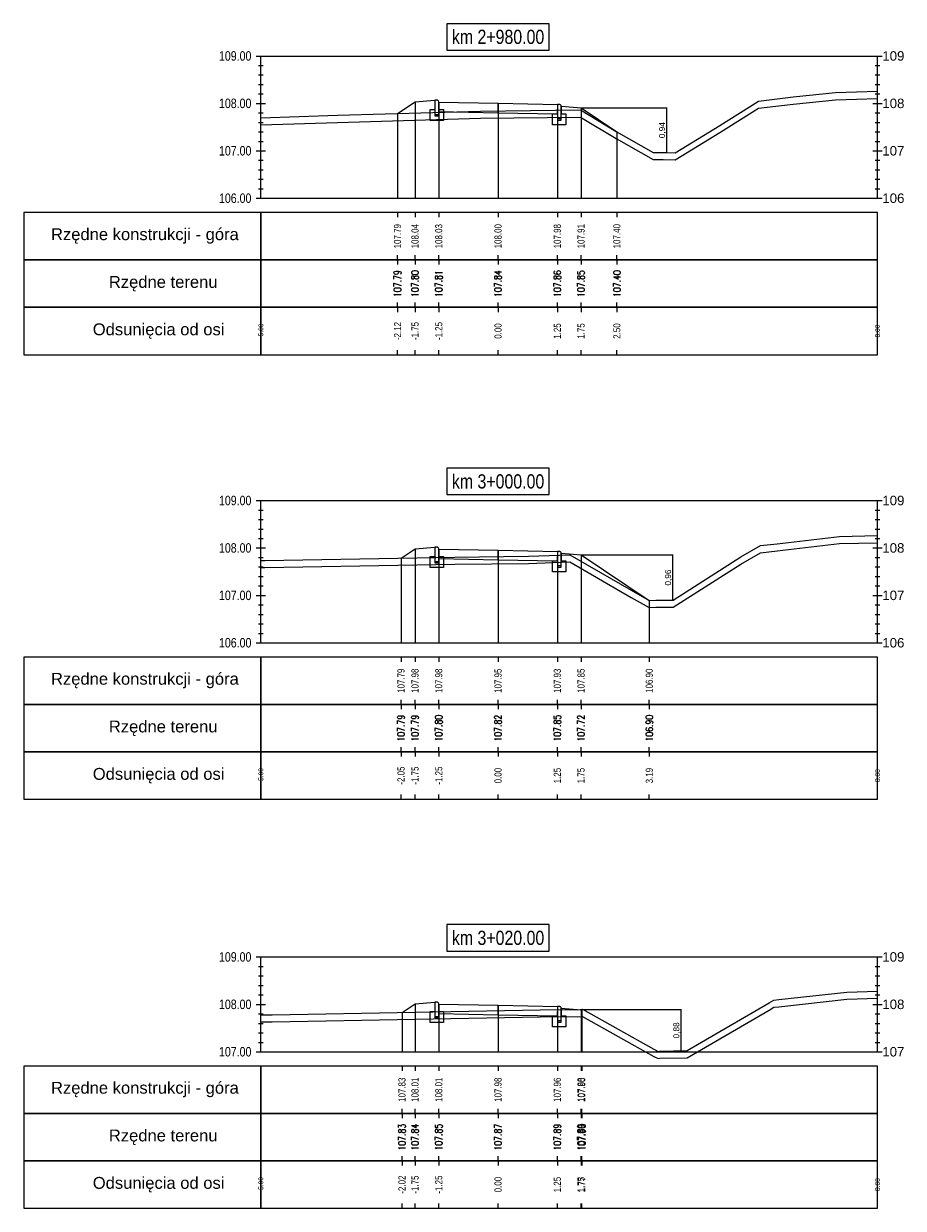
# Model space of a CAD drawing. Extents: x 7537626 to 7538805, y 5722894 to 5725486.
# Tile 53 of 90: x 7538435 to 7538454, y 5725386 to 5725411. Entities that reach past the tile are written whole.
import ezdxf

# ---------------------------------------------------------------- set-up
doc = ezdxf.new("R2010")
doc.units = 0
doc.header["$PDMODE"] = 35
doc.header["$PDSIZE"] = 0.3
for name, color, linetype in [('C-DROGI-PROFILE', 7, 'Continuous'), ('C-DROGI-PROFILE-ETYKIETY', 7, 'Continuous'), ('C-DROGI-PRZEKROJE-ETYKIETY', 7, 'Continuous'), ('C-POPRZECZKA-przekrój', 2, 'Continuous'), ('C-POPRZECZKA-widok', 1, 'Continuous')]:
    doc.layers.add(name, color=color, linetype=linetype)
for name, color, linetype, true_color in [('C-humus', 7, 'Continuous', 0x003df5), ('C-Teren', 7, 'Continuous', 0x005716), ('poprzeczki', 7, 'Continuous', 0x0000d6)]:
    doc.layers.add(name, color=color, linetype=linetype, true_color=true_color)
doc.styles.add('2mm08', font='arial.ttf', dxfattribs={"width": 0.8})
doc.styles.add('opis_50', font='arial.ttf', dxfattribs={"height": 0.125})
doc.styles.get("Standard").update_dxf_attribs({"font": 'arial.ttf'})
doc.dimstyles.new('OPIS_50', dxfattribs={"dimscale": 0.5, "dimtxt": 0.125, "dimasz": 0.25, "dimexe": 0.1, "dimexo": 0.15, "dimgap": 0.1, "dimtad": 1, "dimzin": 0, "dimtxsty": 'opis_50', "dimblk": 'ARCHTICK', "dimcen": 0.15, "dimdle": 0.1, "dimaunit": 2, "dimadec": 4, "dimazin": 0, "dimtfac": 1, "dimtmove": 0, "dimatfit": 3, "dimfxl": 1, "dimarcsym": 0})

# ---------------------------------------------------------------- blocks, each defined once
blk = doc.blocks.new('_ArchTick')
at = {"color": 0, "linetype": 'ByBlock', "const_width": 0.15}
blk.add_lwpolyline([(-0.5, -0.5), (0.5, 0.5)], dxfattribs=at)
blk = doc.blocks.new('*D147')
at = {"layer": 'Defpoints', "color": 0, "transparency": 16777216}
for p in [(7538447.068, 5725409.244), (7538448.589, 5725408.306), (7538448.87, 5725408.306)]:
    blk.add_point(p, dxfattribs=at)
at = {"layer": 'poprzeczki', "color": 0, "lineweight": -2, "transparency": 16777216}
for p, q in [((7538447.083, 5725409.244), (7538448.88, 5725409.244)), ((7538448.87, 5725409.254), (7538448.87, 5725408.296)), ((7538448.604, 5725408.306), (7538448.88, 5725408.306))]:
    blk.add_line(p, q, dxfattribs=at)
at = {"layer": 'poprzeczki', "color": 0, "lineweight": -2, "transparency": 16777216, "xscale": 0.025, "yscale": 0.025, "zscale": 0.025}
for p, rotation in [((7538448.87, 5725409.244), 90), ((7538448.87, 5725408.306), 270)]:
    blk.add_blockref('_ArchTick', p, dxfattribs=dict(at, rotation=rotation))
at = {"layer": 'poprzeczki', "color": 0, "transparency": 16777216, "insert": (7538448.785, 5725408.775), "char_height": 0.125, "attachment_point": 5, "rotation": 90, "style": 'opis_50'}
blk.add_mtext('0,94', dxfattribs=at)
blk = doc.blocks.new('*D148')
at = {"layer": 'Defpoints', "color": 0, "transparency": 16777216}
for p in [(7538447.056, 5725399.82), (7538448.828, 5725398.863), (7538448.997, 5725398.863)]:
    blk.add_point(p, dxfattribs=at)
at = {"layer": 'poprzeczki', "color": 0, "lineweight": -2, "transparency": 16777216}
for p, q in [((7538447.071, 5725399.82), (7538449.007, 5725399.82)), ((7538448.997, 5725399.83), (7538448.997, 5725398.853)), ((7538448.843, 5725398.863), (7538449.007, 5725398.863))]:
    blk.add_line(p, q, dxfattribs=at)
at = {"layer": 'poprzeczki', "color": 0, "lineweight": -2, "transparency": 16777216, "xscale": 0.025, "yscale": 0.025, "zscale": 0.025}
for p, rotation in [((7538448.997, 5725399.82), 90), ((7538448.997, 5725398.863), 270)]:
    blk.add_blockref('_ArchTick', p, dxfattribs=dict(at, rotation=rotation))
at = {"layer": 'poprzeczki', "color": 0, "transparency": 16777216, "insert": (7538448.912, 5725399.341), "char_height": 0.125, "attachment_point": 5, "rotation": 90, "style": 'opis_50'}
blk.add_mtext('0,96', dxfattribs=at)
blk = doc.blocks.new('*D149')
at = {"layer": 'Defpoints', "color": 0, "transparency": 16777216}
for p in [(7538447.045, 5725390.231), (7538448.709, 5725389.351), (7538449.172, 5725389.351)]:
    blk.add_point(p, dxfattribs=at)
at = {"layer": 'poprzeczki', "color": 0, "lineweight": -2, "transparency": 16777216}
for p, q in [((7538447.06, 5725390.231), (7538449.182, 5725390.231)), ((7538449.172, 5725390.241), (7538449.172, 5725389.341)), ((7538448.724, 5725389.351), (7538449.182, 5725389.351))]:
    blk.add_line(p, q, dxfattribs=at)
at = {"layer": 'poprzeczki', "color": 0, "lineweight": -2, "transparency": 16777216, "xscale": 0.025, "yscale": 0.025, "zscale": 0.025}
for p, rotation in [((7538449.172, 5725390.231), 90), ((7538449.172, 5725389.351), 270)]:
    blk.add_blockref('_ArchTick', p, dxfattribs=dict(at, rotation=rotation))
at = {"layer": 'poprzeczki', "color": 0, "transparency": 16777216, "insert": (7538449.087, 5725389.791), "char_height": 0.125, "attachment_point": 5, "rotation": 90, "style": 'opis_50'}
blk.add_mtext('0,88', dxfattribs=at)

msp = doc.modelspace()

# ---------------------------------------------------------------- linework, layer by layer
at = {"layer": 'C-DROGI-PROFILE', "color": 7, "linetype": 'Continuous', "lineweight": -3}
for p, q in [((7538443.198, 5725407.039), (7538443.198, 5725406.939)), ((7538443.568, 5725407.039), (7538443.568, 5725406.939)), ((7538444.068, 5725407.039), (7538444.068, 5725406.939)), ((7538445.318, 5725407.039), (7538445.318, 5725406.939)), ((7538446.568, 5725407.039), (7538446.568, 5725406.939)), ((7538447.068, 5725407.039), (7538447.068, 5725406.939)), ((7538447.823, 5725407.039), (7538447.823, 5725406.939)), ((7538443.198, 5725406.039), (7538443.198, 5725406.139)), ((7538443.198, 5725406.039), (7538443.198, 5725405.939)), ((7538443.568, 5725406.039), (7538443.568, 5725406.139)), ((7538443.568, 5725406.039), (7538443.568, 5725405.939)), ((7538444.068, 5725406.039), (7538444.068, 5725406.139)), ((7538444.068, 5725406.039), (7538444.068, 5725405.939)), ((7538445.318, 5725406.039), (7538445.318, 5725406.139)), ((7538445.318, 5725406.039), (7538445.318, 5725405.939)), ((7538446.568, 5725406.039), (7538446.568, 5725406.139)), ((7538446.568, 5725406.039), (7538446.568, 5725405.939)), ((7538447.068, 5725406.039), (7538447.068, 5725406.139)), ((7538447.068, 5725406.039), (7538447.068, 5725405.939)), ((7538447.823, 5725406.039), (7538447.823, 5725406.139)), ((7538447.823, 5725406.039), (7538447.823, 5725405.939)), ((7538443.198, 5725405.039), (7538443.198, 5725405.139)), ((7538443.198, 5725405.039), (7538443.198, 5725404.939)), ((7538443.568, 5725405.039), (7538443.568, 5725405.139)), ((7538443.568, 5725405.039), (7538443.568, 5725404.939)), ((7538444.068, 5725405.039), (7538444.068, 5725405.139)), ((7538444.068, 5725405.039), (7538444.068, 5725404.939)), ((7538445.318, 5725405.039), (7538445.318, 5725405.139)), ((7538445.318, 5725405.039), (7538445.318, 5725404.939)), ((7538446.568, 5725405.039), (7538446.568, 5725405.139)), ((7538446.568, 5725405.039), (7538446.568, 5725404.939)), ((7538447.068, 5725405.039), (7538447.068, 5725405.139)), ((7538447.068, 5725405.039), (7538447.068, 5725404.939)), ((7538447.823, 5725405.039), (7538447.823, 5725405.139)), ((7538447.823, 5725405.039), (7538447.823, 5725404.939)), ((7538443.198, 5725404.039), (7538443.198, 5725404.139)), ((7538443.568, 5725404.039), (7538443.568, 5725404.139)), ((7538444.068, 5725404.039), (7538444.068, 5725404.139)), ((7538445.318, 5725404.039), (7538445.318, 5725404.139)), ((7538446.568, 5725404.039), (7538446.568, 5725404.139)), ((7538447.068, 5725404.039), (7538447.068, 5725404.139)), ((7538447.823, 5725404.039), (7538447.823, 5725404.139)), ((7538443.273, 5725397.664), (7538443.273, 5725397.564)), ((7538443.568, 5725397.664), (7538443.568, 5725397.564)), ((7538444.068, 5725397.664), (7538444.068, 5725397.564)), ((7538445.318, 5725397.664), (7538445.318, 5725397.564)), ((7538446.568, 5725397.664), (7538446.568, 5725397.564)), ((7538447.068, 5725397.664), (7538447.068, 5725397.564)), ((7538448.506, 5725397.664), (7538448.506, 5725397.564)), ((7538443.273, 5725396.664), (7538443.273, 5725396.764)), ((7538443.568, 5725396.664), (7538443.568, 5725396.764)), ((7538444.068, 5725396.664), (7538444.068, 5725396.764)), ((7538445.318, 5725396.664), (7538445.318, 5725396.764)), ((7538446.568, 5725396.664), (7538446.568, 5725396.764)), ((7538447.068, 5725396.664), (7538447.068, 5725396.764)), ((7538448.506, 5725396.664), (7538448.506, 5725396.764)), ((7538443.273, 5725396.664), (7538443.273, 5725396.564)), ((7538443.568, 5725396.664), (7538443.568, 5725396.564)), ((7538444.068, 5725396.664), (7538444.068, 5725396.564)), ((7538445.318, 5725396.664), (7538445.318, 5725396.564)), ((7538446.568, 5725396.664), (7538446.568, 5725396.564)), ((7538447.068, 5725396.664), (7538447.068, 5725396.564)), ((7538448.506, 5725396.664), (7538448.506, 5725396.564)), ((7538443.273, 5725395.664), (7538443.273, 5725395.764)), ((7538443.568, 5725395.664), (7538443.568, 5725395.764)), ((7538444.068, 5725395.664), (7538444.068, 5725395.764)), ((7538445.318, 5725395.664), (7538445.318, 5725395.764)), ((7538446.568, 5725395.664), (7538446.568, 5725395.764)), ((7538447.068, 5725395.664), (7538447.068, 5725395.764)), ((7538448.506, 5725395.664), (7538448.506, 5725395.764)), ((7538443.273, 5725395.664), (7538443.273, 5725395.564)), ((7538443.568, 5725395.664), (7538443.568, 5725395.564)), ((7538444.068, 5725395.664), (7538444.068, 5725395.564)), ((7538445.318, 5725395.664), (7538445.318, 5725395.564)), ((7538446.568, 5725395.664), (7538446.568, 5725395.564)), ((7538447.068, 5725395.664), (7538447.068, 5725395.564)), ((7538448.506, 5725395.664), (7538448.506, 5725395.564)), ((7538443.273, 5725394.664), (7538443.273, 5725394.764)), ((7538443.568, 5725394.664), (7538443.568, 5725394.764)), ((7538444.068, 5725394.664), (7538444.068, 5725394.764)), ((7538445.318, 5725394.664), (7538445.318, 5725394.764)), ((7538446.568, 5725394.664), (7538446.568, 5725394.764)), ((7538447.068, 5725394.664), (7538447.068, 5725394.764)), ((7538448.506, 5725394.664), (7538448.506, 5725394.764)), ((7538443.293, 5725389.039), (7538443.293, 5725388.939)), ((7538443.568, 5725389.039), (7538443.568, 5725388.939)), ((7538444.068, 5725389.039), (7538444.068, 5725388.939)), ((7538445.318, 5725389.039), (7538445.318, 5725388.939)), ((7538446.568, 5725389.039), (7538446.568, 5725388.939)), ((7538447.068, 5725389.039), (7538447.068, 5725388.939)), ((7538447.085, 5725389.039), (7538447.085, 5725388.939)), ((7538443.293, 5725388.039), (7538443.293, 5725388.139)), ((7538443.293, 5725388.039), (7538443.293, 5725387.939)), ((7538443.568, 5725388.039), (7538443.568, 5725388.139)), ((7538443.568, 5725388.039), (7538443.568, 5725387.939)), ((7538444.068, 5725388.039), (7538444.068, 5725388.139)), ((7538444.068, 5725388.039), (7538444.068, 5725387.939)), ((7538445.318, 5725388.039), (7538445.318, 5725388.139)), ((7538445.318, 5725388.039), (7538445.318, 5725387.939)), ((7538446.568, 5725388.039), (7538446.568, 5725388.139)), ((7538446.568, 5725388.039), (7538446.568, 5725387.939)), ((7538447.068, 5725388.039), (7538447.068, 5725388.139)), ((7538447.068, 5725388.039), (7538447.068, 5725387.939)), ((7538447.085, 5725388.039), (7538447.085, 5725388.139)), ((7538447.085, 5725388.039), (7538447.085, 5725387.939)), ((7538443.293, 5725387.039), (7538443.293, 5725387.139)), ((7538443.293, 5725387.039), (7538443.293, 5725386.939)), ((7538443.568, 5725387.039), (7538443.568, 5725387.139)), ((7538443.568, 5725387.039), (7538443.568, 5725386.939)), ((7538444.068, 5725387.039), (7538444.068, 5725387.139)), ((7538444.068, 5725387.039), (7538444.068, 5725386.939)), ((7538445.318, 5725387.039), (7538445.318, 5725387.139)), ((7538445.318, 5725387.039), (7538445.318, 5725386.939)), ((7538446.568, 5725387.039), (7538446.568, 5725387.139)), ((7538446.568, 5725387.039), (7538446.568, 5725386.939)), ((7538447.068, 5725387.039), (7538447.068, 5725387.139)), ((7538447.068, 5725387.039), (7538447.068, 5725386.939)), ((7538447.085, 5725387.039), (7538447.085, 5725387.139)), ((7538447.085, 5725387.039), (7538447.085, 5725386.939)), ((7538443.293, 5725386.039), (7538443.293, 5725386.139)), ((7538443.568, 5725386.039), (7538443.568, 5725386.139)), ((7538444.068, 5725386.039), (7538444.068, 5725386.139)), ((7538445.318, 5725386.039), (7538445.318, 5725386.139)), ((7538446.568, 5725386.039), (7538446.568, 5725386.139)), ((7538447.068, 5725386.039), (7538447.068, 5725386.139)), ((7538447.085, 5725386.039), (7538447.085, 5725386.139))]:
    msp.add_line(p, q, dxfattribs=at)
at = {"layer": 'C-DROGI-PROFILE', "color": 1, "linetype": 'Continuous', "lineweight": -3}
for points in [[(7538440.318, 5725406.039), (7538440.318, 5725407.039), (7538435.318, 5725407.039), (7538435.318, 5725406.039)], [(7538440.318, 5725406.039), (7538453.318, 5725406.039), (7538453.318, 5725407.039), (7538440.318, 5725407.039)], [(7538440.318, 5725405.039), (7538440.318, 5725406.039), (7538435.318, 5725406.039), (7538435.318, 5725405.039)], [(7538440.318, 5725405.039), (7538453.318, 5725405.039), (7538453.318, 5725406.039), (7538440.318, 5725406.039)], [(7538440.318, 5725404.039), (7538440.318, 5725405.039), (7538435.318, 5725405.039), (7538435.318, 5725404.039)], [(7538440.318, 5725404.039), (7538453.318, 5725404.039), (7538453.318, 5725405.039), (7538440.318, 5725405.039)], [(7538440.318, 5725396.664), (7538440.318, 5725397.664), (7538435.318, 5725397.664), (7538435.318, 5725396.664)], [(7538440.318, 5725396.664), (7538453.318, 5725396.664), (7538453.318, 5725397.664), (7538440.318, 5725397.664)], [(7538440.318, 5725395.664), (7538440.318, 5725396.664), (7538435.318, 5725396.664), (7538435.318, 5725395.664)], [(7538440.318, 5725395.664), (7538453.318, 5725395.664), (7538453.318, 5725396.664), (7538440.318, 5725396.664)], [(7538440.318, 5725394.664), (7538440.318, 5725395.664), (7538435.318, 5725395.664), (7538435.318, 5725394.664)], [(7538440.318, 5725394.664), (7538453.318, 5725394.664), (7538453.318, 5725395.664), (7538440.318, 5725395.664)], [(7538440.318, 5725388.039), (7538440.318, 5725389.039), (7538435.318, 5725389.039), (7538435.318, 5725388.039)], [(7538440.318, 5725388.039), (7538453.318, 5725388.039), (7538453.318, 5725389.039), (7538440.318, 5725389.039)], [(7538440.318, 5725387.039), (7538440.318, 5725388.039), (7538435.318, 5725388.039), (7538435.318, 5725387.039)], [(7538440.318, 5725387.039), (7538453.318, 5725387.039), (7538453.318, 5725388.039), (7538440.318, 5725388.039)], [(7538440.318, 5725386.039), (7538440.318, 5725387.039), (7538435.318, 5725387.039), (7538435.318, 5725386.039)], [(7538440.318, 5725386.039), (7538453.318, 5725386.039), (7538453.318, 5725387.039), (7538440.318, 5725387.039)]]:
    msp.add_3dface(points, dxfattribs=at)
at = {"layer": 'C-DROGI-PRZEKROJE-ETYKIETY', "color": 1, "linetype": 'Continuous', "lineweight": -3}
for p, q in [((7538443.568, 5725409.374), (7538443.568, 5725407.339)), ((7538444.068, 5725409.368), (7538444.068, 5725407.339)), ((7538445.318, 5725409.343), (7538445.318, 5725407.339)), ((7538446.568, 5725409.318), (7538446.568, 5725407.339)), ((7538447.068, 5725409.244), (7538447.068, 5725407.339)), ((7538443.198, 5725409.128), (7538443.198, 5725407.339)), ((7538447.823, 5725408.741), (7538447.823, 5725407.339)), ((7538443.273, 5725399.752), (7538443.273, 5725397.964)), ((7538443.568, 5725399.948), (7538443.568, 5725397.964)), ((7538444.068, 5725399.942), (7538444.068, 5725397.964)), ((7538445.318, 5725399.917), (7538445.318, 5725397.964)), ((7538446.568, 5725399.892), (7538446.568, 5725397.964)), ((7538447.068, 5725399.818), (7538447.068, 5725397.964)), ((7538448.506, 5725398.86), (7538448.506, 5725397.964)), ((7538443.568, 5725390.353), (7538443.568, 5725389.339)), ((7538444.068, 5725390.347), (7538444.068, 5725389.339)), ((7538445.318, 5725390.322), (7538445.318, 5725389.339)), ((7538446.568, 5725390.297), (7538446.568, 5725389.339)), ((7538443.293, 5725390.17), (7538443.293, 5725389.339)), ((7538447.068, 5725390.223), (7538447.068, 5725389.339)), ((7538447.085, 5725390.235), (7538447.085, 5725389.339))]:
    msp.add_line(p, q, dxfattribs=at)
at = {"layer": 'C-humus'}
for p, q in [((7538449.995, 5725408.723), (7538450.807, 5725409.24)), ((7538450.807, 5725409.24), (7538451.541, 5725409.326)), ((7538451.541, 5725409.326), (7538452.434, 5725409.418)), ((7538452.434, 5725409.418), (7538453.318, 5725409.444)), ((7538441.932, 5725408.94), (7538444.945, 5725409.029)), ((7538444.945, 5725409.029), (7538447.053, 5725409.051)), ((7538447.053, 5725409.051), (7538447.808, 5725408.6)), ((7538440.318, 5725408.886), (7538441.932, 5725408.94)), ((7538447.808, 5725408.6), (7538448.589, 5725408.156)), ((7538449.049, 5725408.149), (7538449.995, 5725408.723)), ((7538448.589, 5725408.156), (7538448.798, 5725408.156)), ((7538448.798, 5725408.156), (7538449.049, 5725408.149)), ((7538451.201, 5725399.904), (7538452.519, 5725400.059)), ((7538452.519, 5725400.059), (7538453.318, 5725400.075)), ((7538450.439, 5725399.624), (7538450.853, 5725399.865)), ((7538450.853, 5725399.865), (7538451.201, 5725399.904)), ((7538440.318, 5725399.55), (7538440.404, 5725399.55)), ((7538440.404, 5725399.55), (7538444.41, 5725399.622)), ((7538444.41, 5725399.622), (7538445.959, 5725399.638)), ((7538445.959, 5725399.638), (7538446.832, 5725399.67)), ((7538446.832, 5725399.67), (7538448.122, 5725398.922)), ((7538449.009, 5725398.713), (7538450.439, 5725399.624)), ((7538448.122, 5725398.922), (7538448.5, 5725398.71)), ((7538448.5, 5725398.71), (7538448.646, 5725398.713)), ((7538448.646, 5725398.713), (7538449.009, 5725398.713)), ((7538451.03, 5725390.219), (7538451.129, 5725390.278)), ((7538451.129, 5725390.278), (7538451.235, 5725390.29)), ((7538451.235, 5725390.29), (7538452.671, 5725390.45)), ((7538452.671, 5725390.45), (7538453.318, 5725390.468)), ((7538440.555, 5725389.968), (7538446.587, 5725390.082)), ((7538446.587, 5725390.082), (7538446.99, 5725390.076)), ((7538446.99, 5725390.076), (7538447.1, 5725390.086)), ((7538447.1, 5725390.086), (7538448.6, 5725389.243)), ((7538449.307, 5725389.214), (7538451.03, 5725390.219)), ((7538440.318, 5725389.97), (7538440.555, 5725389.968)), ((7538448.6, 5725389.243), (7538448.69, 5725389.198)), ((7538448.69, 5725389.198), (7538448.729, 5725389.204)), ((7538448.729, 5725389.204), (7538449.307, 5725389.214))]:
    msp.add_line(p, q, dxfattribs=at)
at = {"layer": 'C-POPRZECZKA-przekrój', "color": 2, "linetype": 'Continuous', "lineweight": -3}
for p, q in [((7538443.198, 5725409.128), (7538443.568, 5725409.374)), ((7538443.568, 5725409.374), (7538443.988, 5725409.408)), ((7538444.028, 5725409.408), (7538443.988, 5725409.408)), ((7538443.988, 5725409.408), (7538443.988, 5725409.078)), ((7538444.033, 5725409.408), (7538444.028, 5725409.408)), ((7538444.042, 5725409.406), (7538444.033, 5725409.408)), ((7538444.05, 5725409.401), (7538444.042, 5725409.406)), ((7538444.056, 5725409.396), (7538444.05, 5725409.401)), ((7538444.061, 5725409.391), (7538444.056, 5725409.396)), ((7538444.065, 5725409.384), (7538444.061, 5725409.391)), ((7538444.067, 5725409.375), (7538444.065, 5725409.384)), ((7538444.068, 5725409.368), (7538444.067, 5725409.375)), ((7538444.068, 5725409.368), (7538445.318, 5725409.343)), ((7538444.068, 5725409.368), (7538444.069, 5725409.168)), ((7538444.068, 5725409.078), (7538444.068, 5725409.368)), ((7538444.068, 5725409.368), (7538444.068, 5725409.208)), ((7538445.318, 5725409.143), (7538445.318, 5725409.343)), ((7538445.318, 5725409.343), (7538446.568, 5725409.318)), ((7538446.568, 5725409.318), (7538446.567, 5725409.118)), ((7538446.608, 5725409.318), (7538446.568, 5725409.318)), ((7538446.568, 5725409.318), (7538446.568, 5725408.988)), ((7538446.613, 5725409.318), (7538446.608, 5725409.318)), ((7538446.622, 5725409.316), (7538446.613, 5725409.318)), ((7538446.63, 5725409.311), (7538446.622, 5725409.316)), ((7538446.636, 5725409.306), (7538446.63, 5725409.311)), ((7538446.641, 5725409.301), (7538446.636, 5725409.306)), ((7538446.645, 5725409.294), (7538446.641, 5725409.301)), ((7538446.647, 5725409.285), (7538446.645, 5725409.294)), ((7538446.648, 5725409.278), (7538446.647, 5725409.285)), ((7538446.648, 5725408.988), (7538446.648, 5725409.278)), ((7538446.648, 5725409.278), (7538446.648, 5725409.118)), ((7538446.648, 5725409.278), (7538447.068, 5725409.244)), ((7538447.068, 5725409.244), (7538447.823, 5725408.741)), ((7538443.888, 5725408.978), (7538443.888, 5725409.208)), ((7538443.888, 5725409.208), (7538443.988, 5725409.208)), ((7538443.988, 5725409.208), (7538443.988, 5725409.108)), ((7538443.988, 5725409.108), (7538444.068, 5725409.108)), ((7538443.988, 5725409.078), (7538444.068, 5725409.078)), ((7538444.068, 5725409.208), (7538444.168, 5725409.208)), ((7538444.069, 5725409.168), (7538445.318, 5725409.143)), ((7538444.168, 5725409.208), (7538444.168, 5725408.978)), ((7538445.318, 5725409.143), (7538446.567, 5725409.118)), ((7538446.468, 5725408.888), (7538446.468, 5725409.118)), ((7538446.468, 5725409.118), (7538446.568, 5725409.118)), ((7538446.568, 5725409.118), (7538446.568, 5725409.018)), ((7538446.568, 5725409.018), (7538446.648, 5725409.018)), ((7538446.568, 5725408.988), (7538446.648, 5725408.988)), ((7538446.648, 5725409.118), (7538446.748, 5725409.118)), ((7538446.748, 5725409.118), (7538446.748, 5725408.888)), ((7538444.168, 5725408.978), (7538443.888, 5725408.978)), ((7538446.748, 5725408.888), (7538446.468, 5725408.888)), ((7538443.273, 5725399.752), (7538443.568, 5725399.948)), ((7538443.568, 5725399.948), (7538443.988, 5725399.982)), ((7538443.888, 5725399.552), (7538443.888, 5725399.782)), ((7538443.888, 5725399.782), (7538443.988, 5725399.782)), ((7538444.028, 5725399.982), (7538443.988, 5725399.982)), ((7538443.988, 5725399.982), (7538443.988, 5725399.652)), ((7538443.988, 5725399.782), (7538443.988, 5725399.682)), ((7538444.033, 5725399.982), (7538444.028, 5725399.982)), ((7538444.042, 5725399.98), (7538444.033, 5725399.982)), ((7538444.05, 5725399.975), (7538444.042, 5725399.98)), ((7538444.056, 5725399.97), (7538444.05, 5725399.975)), ((7538444.061, 5725399.965), (7538444.056, 5725399.97)), ((7538444.065, 5725399.958), (7538444.061, 5725399.965)), ((7538444.067, 5725399.949), (7538444.065, 5725399.958)), ((7538444.068, 5725399.942), (7538444.067, 5725399.949)), ((7538444.068, 5725399.942), (7538445.318, 5725399.917)), ((7538444.068, 5725399.942), (7538444.069, 5725399.742)), ((7538444.068, 5725399.652), (7538444.068, 5725399.942)), ((7538444.068, 5725399.942), (7538444.068, 5725399.782)), ((7538444.068, 5725399.782), (7538444.168, 5725399.782)), ((7538444.069, 5725399.742), (7538445.318, 5725399.717)), ((7538444.168, 5725399.782), (7538444.168, 5725399.552)), ((7538445.318, 5725399.717), (7538445.318, 5725399.917)), ((7538445.318, 5725399.917), (7538446.568, 5725399.892)), ((7538446.568, 5725399.892), (7538446.567, 5725399.692)), ((7538446.608, 5725399.892), (7538446.568, 5725399.892)), ((7538446.568, 5725399.892), (7538446.568, 5725399.562)), ((7538446.613, 5725399.892), (7538446.608, 5725399.892)), ((7538446.622, 5725399.89), (7538446.613, 5725399.892)), ((7538446.63, 5725399.885), (7538446.622, 5725399.89)), ((7538446.636, 5725399.88), (7538446.63, 5725399.885)), ((7538446.641, 5725399.875), (7538446.636, 5725399.88)), ((7538446.645, 5725399.868), (7538446.641, 5725399.875)), ((7538446.647, 5725399.859), (7538446.645, 5725399.868)), ((7538446.648, 5725399.852), (7538446.647, 5725399.859)), ((7538446.648, 5725399.562), (7538446.648, 5725399.852)), ((7538446.648, 5725399.852), (7538446.648, 5725399.692)), ((7538446.648, 5725399.852), (7538447.068, 5725399.818)), ((7538447.068, 5725399.818), (7538448.506, 5725398.86)), ((7538444.168, 5725399.552), (7538443.888, 5725399.552)), ((7538443.988, 5725399.682), (7538444.068, 5725399.682)), ((7538443.988, 5725399.652), (7538444.068, 5725399.652)), ((7538445.318, 5725399.717), (7538446.567, 5725399.692)), ((7538446.468, 5725399.462), (7538446.468, 5725399.692)), ((7538446.468, 5725399.692), (7538446.568, 5725399.692)), ((7538446.568, 5725399.692), (7538446.568, 5725399.592)), ((7538446.568, 5725399.592), (7538446.648, 5725399.592)), ((7538446.568, 5725399.562), (7538446.648, 5725399.562)), ((7538446.648, 5725399.692), (7538446.748, 5725399.692)), ((7538446.748, 5725399.692), (7538446.748, 5725399.462)), ((7538446.748, 5725399.462), (7538446.468, 5725399.462)), ((7538443.293, 5725390.17), (7538443.568, 5725390.353)), ((7538443.568, 5725390.353), (7538443.988, 5725390.387)), ((7538444.028, 5725390.387), (7538443.988, 5725390.387)), ((7538443.988, 5725390.387), (7538443.988, 5725390.057)), ((7538444.033, 5725390.386), (7538444.028, 5725390.387)), ((7538444.042, 5725390.384), (7538444.033, 5725390.386)), ((7538444.05, 5725390.38), (7538444.042, 5725390.384)), ((7538444.056, 5725390.375), (7538444.05, 5725390.38)), ((7538444.061, 5725390.37), (7538444.056, 5725390.375)), ((7538444.065, 5725390.362), (7538444.061, 5725390.37)), ((7538444.067, 5725390.354), (7538444.065, 5725390.362)), ((7538444.068, 5725390.347), (7538444.067, 5725390.354)), ((7538444.068, 5725390.347), (7538445.318, 5725390.322)), ((7538444.068, 5725390.347), (7538444.069, 5725390.147)), ((7538444.068, 5725390.057), (7538444.068, 5725390.347)), ((7538444.068, 5725390.347), (7538444.068, 5725390.187)), ((7538445.318, 5725390.122), (7538445.318, 5725390.322)), ((7538445.318, 5725390.322), (7538446.568, 5725390.297)), ((7538446.568, 5725390.297), (7538446.567, 5725390.097)), ((7538446.608, 5725390.297), (7538446.568, 5725390.297)), ((7538446.568, 5725390.297), (7538446.568, 5725389.967)), ((7538446.613, 5725390.296), (7538446.608, 5725390.297)), ((7538446.622, 5725390.294), (7538446.613, 5725390.296)), ((7538446.63, 5725390.29), (7538446.622, 5725390.294)), ((7538446.636, 5725390.285), (7538446.63, 5725390.29)), ((7538446.641, 5725390.28), (7538446.636, 5725390.285)), ((7538446.645, 5725390.272), (7538446.641, 5725390.28)), ((7538446.647, 5725390.264), (7538446.645, 5725390.272)), ((7538446.648, 5725390.257), (7538446.647, 5725390.264)), ((7538446.648, 5725389.967), (7538446.648, 5725390.257)), ((7538446.648, 5725390.257), (7538446.648, 5725390.097)), ((7538446.648, 5725390.257), (7538447.068, 5725390.223)), ((7538443.888, 5725389.957), (7538443.888, 5725390.187)), ((7538443.888, 5725390.187), (7538443.988, 5725390.187)), ((7538443.988, 5725390.187), (7538443.988, 5725390.087)), ((7538443.988, 5725390.087), (7538444.068, 5725390.087)), ((7538443.988, 5725390.057), (7538444.068, 5725390.057)), ((7538444.068, 5725390.187), (7538444.168, 5725390.187)), ((7538444.069, 5725390.147), (7538445.318, 5725390.122)), ((7538444.168, 5725390.187), (7538444.168, 5725389.957)), ((7538445.318, 5725390.122), (7538446.567, 5725390.097)), ((7538446.468, 5725389.867), (7538446.468, 5725390.097)), ((7538446.468, 5725390.097), (7538446.568, 5725390.097)), ((7538446.568, 5725390.097), (7538446.568, 5725389.997)), ((7538446.568, 5725389.997), (7538446.648, 5725389.997)), ((7538446.648, 5725390.097), (7538446.748, 5725390.097)), ((7538446.748, 5725390.097), (7538446.748, 5725389.867)), ((7538447.068, 5725390.223), (7538447.085, 5725390.235)), ((7538444.168, 5725389.957), (7538443.888, 5725389.957)), ((7538446.748, 5725389.867), (7538446.468, 5725389.867)), ((7538446.568, 5725389.967), (7538446.648, 5725389.967))]:
    msp.add_line(p, q, dxfattribs=at)
at = {"layer": 'C-POPRZECZKA-widok', "color": 1, "linetype": 'Continuous', "lineweight": -3}
for p, q in [((7538440.218, 5725410.339), (7538453.418, 5725410.339)), ((7538440.318, 5725407.339), (7538440.318, 5725410.339)), ((7538453.318, 5725407.339), (7538453.318, 5725410.339)), ((7538440.268, 5725410.139), (7538440.368, 5725410.139)), ((7538453.268, 5725410.139), (7538453.368, 5725410.139)), ((7538440.268, 5725409.939), (7538440.368, 5725409.939)), ((7538440.268, 5725409.739), (7538440.368, 5725409.739)), ((7538453.268, 5725409.939), (7538453.368, 5725409.939)), ((7538453.268, 5725409.739), (7538453.368, 5725409.739)), ((7538440.268, 5725409.539), (7538440.368, 5725409.539)), ((7538453.268, 5725409.539), (7538453.368, 5725409.539)), ((7538440.218, 5725409.339), (7538440.418, 5725409.339)), ((7538440.268, 5725409.339), (7538440.368, 5725409.339)), ((7538453.218, 5725409.339), (7538453.418, 5725409.339)), ((7538453.268, 5725409.339), (7538453.368, 5725409.339)), ((7538440.268, 5725409.139), (7538440.368, 5725409.139)), ((7538453.268, 5725409.139), (7538453.368, 5725409.139)), ((7538440.268, 5725408.939), (7538440.368, 5725408.939)), ((7538440.268, 5725408.739), (7538440.368, 5725408.739)), ((7538453.268, 5725408.939), (7538453.368, 5725408.939)), ((7538453.268, 5725408.739), (7538453.368, 5725408.739)), ((7538440.268, 5725408.539), (7538440.368, 5725408.539)), ((7538453.268, 5725408.539), (7538453.368, 5725408.539)), ((7538440.218, 5725408.339), (7538440.418, 5725408.339)), ((7538440.268, 5725408.339), (7538440.368, 5725408.339)), ((7538453.218, 5725408.339), (7538453.418, 5725408.339)), ((7538453.268, 5725408.339), (7538453.368, 5725408.339)), ((7538440.268, 5725408.139), (7538440.368, 5725408.139)), ((7538453.268, 5725408.139), (7538453.368, 5725408.139)), ((7538440.268, 5725407.939), (7538440.368, 5725407.939)), ((7538440.268, 5725407.739), (7538440.368, 5725407.739)), ((7538453.268, 5725407.939), (7538453.368, 5725407.939)), ((7538453.268, 5725407.739), (7538453.368, 5725407.739)), ((7538440.268, 5725407.539), (7538440.368, 5725407.539)), ((7538453.268, 5725407.539), (7538453.368, 5725407.539)), ((7538440.218, 5725407.339), (7538453.418, 5725407.339)), ((7538440.218, 5725400.964), (7538453.418, 5725400.964)), ((7538440.268, 5725400.764), (7538440.368, 5725400.764)), ((7538440.318, 5725397.964), (7538440.318, 5725400.964)), ((7538453.268, 5725400.764), (7538453.368, 5725400.764)), ((7538453.318, 5725397.964), (7538453.318, 5725400.964)), ((7538440.268, 5725400.564), (7538440.368, 5725400.564)), ((7538453.268, 5725400.564), (7538453.368, 5725400.564)), ((7538440.268, 5725400.364), (7538440.368, 5725400.364)), ((7538453.268, 5725400.364), (7538453.368, 5725400.364)), ((7538440.268, 5725400.164), (7538440.368, 5725400.164)), ((7538453.268, 5725400.164), (7538453.368, 5725400.164)), ((7538440.218, 5725399.964), (7538440.418, 5725399.964)), ((7538440.268, 5725399.964), (7538440.368, 5725399.964)), ((7538440.268, 5725399.764), (7538440.368, 5725399.764)), ((7538453.218, 5725399.964), (7538453.418, 5725399.964)), ((7538453.268, 5725399.964), (7538453.368, 5725399.964)), ((7538453.268, 5725399.764), (7538453.368, 5725399.764)), ((7538440.268, 5725399.564), (7538440.368, 5725399.564)), ((7538453.268, 5725399.564), (7538453.368, 5725399.564)), ((7538440.268, 5725399.364), (7538440.368, 5725399.364)), ((7538453.268, 5725399.364), (7538453.368, 5725399.364)), ((7538440.268, 5725399.164), (7538440.368, 5725399.164)), ((7538453.268, 5725399.164), (7538453.368, 5725399.164)), ((7538440.218, 5725398.964), (7538440.418, 5725398.964)), ((7538440.268, 5725398.964), (7538440.368, 5725398.964)), ((7538440.268, 5725398.764), (7538440.368, 5725398.764)), ((7538453.218, 5725398.964), (7538453.418, 5725398.964)), ((7538453.268, 5725398.964), (7538453.368, 5725398.964)), ((7538453.268, 5725398.764), (7538453.368, 5725398.764)), ((7538440.268, 5725398.564), (7538440.368, 5725398.564)), ((7538453.268, 5725398.564), (7538453.368, 5725398.564)), ((7538440.268, 5725398.364), (7538440.368, 5725398.364)), ((7538453.268, 5725398.364), (7538453.368, 5725398.364)), ((7538440.268, 5725398.164), (7538440.368, 5725398.164)), ((7538453.268, 5725398.164), (7538453.368, 5725398.164)), ((7538440.218, 5725397.964), (7538453.418, 5725397.964)), ((7538440.218, 5725391.339), (7538453.418, 5725391.339)), ((7538440.318, 5725389.339), (7538440.318, 5725391.339)), ((7538453.318, 5725389.339), (7538453.318, 5725391.339)), ((7538440.268, 5725391.139), (7538440.368, 5725391.139)), ((7538453.268, 5725391.139), (7538453.368, 5725391.139)), ((7538440.268, 5725390.939), (7538440.368, 5725390.939)), ((7538453.268, 5725390.939), (7538453.368, 5725390.939)), ((7538440.268, 5725390.739), (7538440.368, 5725390.739)), ((7538440.268, 5725390.539), (7538440.368, 5725390.539)), ((7538453.268, 5725390.739), (7538453.368, 5725390.739)), ((7538453.268, 5725390.539), (7538453.368, 5725390.539)), ((7538440.218, 5725390.339), (7538440.418, 5725390.339)), ((7538440.268, 5725390.339), (7538440.368, 5725390.339)), ((7538453.218, 5725390.339), (7538453.418, 5725390.339)), ((7538453.268, 5725390.339), (7538453.368, 5725390.339)), ((7538440.268, 5725390.139), (7538440.368, 5725390.139)), ((7538453.268, 5725390.139), (7538453.368, 5725390.139)), ((7538440.268, 5725389.939), (7538440.368, 5725389.939)), ((7538453.268, 5725389.939), (7538453.368, 5725389.939)), ((7538440.268, 5725389.739), (7538440.368, 5725389.739)), ((7538440.268, 5725389.539), (7538440.368, 5725389.539)), ((7538453.268, 5725389.739), (7538453.368, 5725389.739)), ((7538453.268, 5725389.539), (7538453.368, 5725389.539)), ((7538440.218, 5725389.339), (7538453.418, 5725389.339))]:
    msp.add_line(p, q, dxfattribs=at)
at = {"layer": 'C-POPRZECZKA-widok', "color": 3, "linetype": 'Continuous', "lineweight": -3}
for points in [[(7538444.238, 5725410.464), (7538446.398, 5725410.464), (7538446.398, 5725411.02), (7538444.238, 5725411.02)], [(7538444.238, 5725401.089), (7538446.398, 5725401.089), (7538446.398, 5725401.646), (7538444.238, 5725401.646)], [(7538444.238, 5725391.464), (7538446.398, 5725391.464), (7538446.398, 5725392.021), (7538444.238, 5725392.021)]]:
    msp.add_3dface(points, dxfattribs=at)
at = {"layer": 'C-Teren'}
for p, q in [((7538451.541, 5725409.476), (7538452.434, 5725409.568)), ((7538452.434, 5725409.568), (7538453.318, 5725409.594)), ((7538449.995, 5725408.873), (7538450.807, 5725409.39)), ((7538450.807, 5725409.39), (7538451.541, 5725409.476)), ((7538440.318, 5725409.036), (7538441.932, 5725409.09)), ((7538441.932, 5725409.09), (7538444.945, 5725409.179)), ((7538444.945, 5725409.179), (7538447.053, 5725409.201)), ((7538447.053, 5725409.201), (7538447.808, 5725408.75)), ((7538447.808, 5725408.75), (7538448.589, 5725408.306)), ((7538449.049, 5725408.299), (7538449.995, 5725408.873)), ((7538448.589, 5725408.306), (7538448.798, 5725408.306)), ((7538448.798, 5725408.306), (7538449.049, 5725408.299)), ((7538450.439, 5725399.774), (7538450.853, 5725400.015)), ((7538450.853, 5725400.015), (7538451.201, 5725400.054)), ((7538451.201, 5725400.054), (7538452.519, 5725400.209)), ((7538452.519, 5725400.209), (7538453.318, 5725400.225)), ((7538440.404, 5725399.7), (7538444.41, 5725399.772)), ((7538444.41, 5725399.772), (7538445.959, 5725399.788)), ((7538445.959, 5725399.788), (7538446.832, 5725399.82)), ((7538446.832, 5725399.82), (7538448.122, 5725399.072)), ((7538449.009, 5725398.863), (7538450.439, 5725399.774)), ((7538440.318, 5725399.7), (7538440.404, 5725399.7)), ((7538448.122, 5725399.072), (7538448.5, 5725398.86)), ((7538448.5, 5725398.86), (7538448.646, 5725398.863)), ((7538448.646, 5725398.863), (7538449.009, 5725398.863)), ((7538451.235, 5725390.44), (7538452.671, 5725390.6)), ((7538452.671, 5725390.6), (7538453.318, 5725390.618)), ((7538449.307, 5725389.364), (7538451.03, 5725390.369)), ((7538451.03, 5725390.369), (7538451.129, 5725390.428)), ((7538451.129, 5725390.428), (7538451.235, 5725390.44)), ((7538440.318, 5725390.12), (7538440.555, 5725390.118)), ((7538440.555, 5725390.118), (7538446.587, 5725390.232)), ((7538446.587, 5725390.232), (7538446.99, 5725390.226)), ((7538446.99, 5725390.226), (7538447.1, 5725390.236)), ((7538447.1, 5725390.236), (7538448.6, 5725389.393)), ((7538448.6, 5725389.393), (7538448.69, 5725389.348)), ((7538448.69, 5725389.348), (7538448.729, 5725389.354)), ((7538448.729, 5725389.354), (7538449.307, 5725389.364))]:
    msp.add_line(p, q, dxfattribs=at)

# ---------------------------------------------------------------- texts
at = {"layer": 'C-DROGI-PROFILE', "color": 2}
for s, p in [('Rzędne konstrukcji - góra', (7538435.893, 5725406.456)), ('Rzędne terenu', (7538437.113, 5725405.45)), ('Odsunięcia od osi', (7538436.774, 5725404.45)), ('Rzędne konstrukcji - góra', (7538435.893, 5725397.081)), ('Rzędne terenu', (7538437.113, 5725396.075)), ('Odsunięcia od osi', (7538436.774, 5725395.075)), ('Rzędne konstrukcji - góra', (7538435.893, 5725388.456)), ('Rzędne terenu', (7538437.113, 5725387.45)), ('Odsunięcia od osi', (7538436.774, 5725386.45))]:
    msp.add_text(s, height=0.25, dxfattribs=at).set_placement(p)
at = {"layer": 'C-DROGI-PROFILE-ETYKIETY', "color": 1, "linetype": 'Continuous', "lineweight": -3, "char_height": 0.15, "attachment_point": 5, "rotation": 90, "style": '2mm08'}
for s, insert in [('107.79', (7538443.198, 5725406.539)), ('108.04', (7538443.568, 5725406.539)), ('108.03', (7538444.068, 5725406.539)), ('108.00', (7538445.318, 5725406.539)), ('107.98', (7538446.568, 5725406.539)), ('107.91', (7538447.068, 5725406.539)), ('107.40', (7538447.823, 5725406.539)), ('{\\Fsimplex.shx|c238;107.79}', (7538443.198, 5725405.539)), ('{\\Fsimplex.shx|c238;107.80}', (7538443.568, 5725405.539)), ('{\\Fsimplex.shx|c238;107.81}', (7538444.068, 5725405.539)), ('{\\Fsimplex.shx|c238;107.84}', (7538445.318, 5725405.539)), ('{\\Fsimplex.shx|c238;107.86}', (7538446.568, 5725405.539)), ('{\\Fsimplex.shx|c238;107.85}', (7538447.068, 5725405.539)), ('{\\Fsimplex.shx|c238;107.40}', (7538447.823, 5725405.539)), ('-2.12', (7538443.198, 5725404.539)), ('-1.75', (7538443.568, 5725404.539)), ('-1.25', (7538444.068, 5725404.539)), ('0.00', (7538445.318, 5725404.539)), ('1.25', (7538446.568, 5725404.539)), ('1.75', (7538447.068, 5725404.539)), ('2.50', (7538447.823, 5725404.539)), ('107.79', (7538443.273, 5725397.164)), ('107.98', (7538443.568, 5725397.164)), ('107.98', (7538444.068, 5725397.164)), ('107.95', (7538445.318, 5725397.164)), ('107.93', (7538446.568, 5725397.164)), ('107.85', (7538447.068, 5725397.164)), ('106.90', (7538448.506, 5725397.164)), ('{\\Fsimplex.shx|c238;107.79}', (7538443.273, 5725396.164)), ('{\\Fsimplex.shx|c238;107.79}', (7538443.568, 5725396.164)), ('{\\Fsimplex.shx|c238;107.80}', (7538444.068, 5725396.164)), ('{\\Fsimplex.shx|c238;107.82}', (7538445.318, 5725396.164)), ('{\\Fsimplex.shx|c238;107.85}', (7538446.568, 5725396.164)), ('{\\Fsimplex.shx|c238;107.72}', (7538447.068, 5725396.164)), ('{\\Fsimplex.shx|c238;106.90}', (7538448.506, 5725396.164)), ('-2.05', (7538443.273, 5725395.164)), ('-1.75', (7538443.568, 5725395.164)), ('-1.25', (7538444.068, 5725395.164)), ('0.00', (7538445.318, 5725395.164)), ('1.25', (7538446.568, 5725395.164)), ('1.75', (7538447.068, 5725395.164)), ('3.19', (7538448.506, 5725395.164)), ('107.83', (7538443.293, 5725388.539)), ('108.01', (7538443.568, 5725388.539)), ('108.01', (7538444.068, 5725388.539)), ('107.98', (7538445.318, 5725388.539)), ('107.96', (7538446.568, 5725388.539)), ('107.88', (7538447.068, 5725388.539)), ('107.90', (7538447.085, 5725388.539)), ('{\\Fsimplex.shx|c238;107.83}', (7538443.293, 5725387.539)), ('{\\Fsimplex.shx|c238;107.84}', (7538443.568, 5725387.539)), ('{\\Fsimplex.shx|c238;107.85}', (7538444.068, 5725387.539)), ('{\\Fsimplex.shx|c238;107.87}', (7538445.318, 5725387.539)), ('{\\Fsimplex.shx|c238;107.89}', (7538446.568, 5725387.539)), ('{\\Fsimplex.shx|c238;107.89}', (7538447.068, 5725387.539)), ('{\\Fsimplex.shx|c238;107.90}', (7538447.085, 5725387.539)), ('-2.02', (7538443.293, 5725386.539)), ('-1.75', (7538443.568, 5725386.539)), ('-1.25', (7538444.068, 5725386.539)), ('0.00', (7538445.318, 5725386.539)), ('1.25', (7538446.568, 5725386.539)), ('1.75', (7538447.068, 5725386.539)), ('1.77', (7538447.085, 5725386.539))]:
    msp.add_mtext(s, dxfattribs=dict(at, insert=insert))
at = {"layer": 'C-DROGI-PROFILE-ETYKIETY', "color": 7, "linetype": 'Continuous', "lineweight": -3, "char_height": 0.1, "attachment_point": 5, "rotation": 90, "style": '2mm08'}
for s, insert in [('-5.00', (7538440.318, 5725404.539)), ('8.00', (7538453.318, 5725404.539)), ('-5.00', (7538440.318, 5725395.164)), ('8.00', (7538453.318, 5725395.164)), ('-5.00', (7538440.318, 5725386.539)), ('8.00', (7538453.318, 5725386.539))]:
    msp.add_mtext(s, dxfattribs=dict(at, insert=insert))
at = {"layer": 'C-POPRZECZKA-widok', "color": 3, "linetype": 'Continuous', "lineweight": -3, "char_height": 0.3, "attachment_point": 8, "style": '2mm08'}
for s, insert in [('km 2+980.00', (7538445.318, 5725410.589)), ('km 3+000.00', (7538445.318, 5725401.214)), ('km 3+020.00', (7538445.318, 5725391.589))]:
    msp.add_mtext(s, dxfattribs=dict(at, insert=insert))
at = {"layer": 'C-POPRZECZKA-widok', "color": 1, "linetype": 'Continuous', "lineweight": -3, "char_height": 0.2, "attachment_point": 6, "style": '2mm08'}
for s, insert in [('109.00', (7538440.118, 5725410.339)), ('108.00', (7538440.118, 5725409.339)), ('107.00', (7538440.118, 5725408.339)), ('106.00', (7538440.118, 5725407.339)), ('109.00', (7538440.118, 5725400.964)), ('108.00', (7538440.118, 5725399.964)), ('107.00', (7538440.118, 5725398.964)), ('106.00', (7538440.118, 5725397.964)), ('109.00', (7538440.118, 5725391.339)), ('108.00', (7538440.118, 5725390.339)), ('107.00', (7538440.118, 5725389.339))]:
    msp.add_mtext(s, dxfattribs=dict(at, insert=insert))
at = {"layer": 'C-POPRZECZKA-widok', "color": 1, "linetype": 'Continuous', "lineweight": -3, "char_height": 0.2, "attachment_point": 4}
for s, insert in [('109', (7538453.418, 5725410.339)), ('108', (7538453.418, 5725409.339)), ('107', (7538453.418, 5725408.339)), ('106', (7538453.418, 5725407.339)), ('109', (7538453.418, 5725400.964)), ('108', (7538453.418, 5725399.964)), ('107', (7538453.418, 5725398.964)), ('106', (7538453.418, 5725397.964)), ('109', (7538453.418, 5725391.339)), ('108', (7538453.418, 5725390.339)), ('107', (7538453.418, 5725389.339))]:
    msp.add_mtext(s, dxfattribs=dict(at, insert=insert))

# ---------------------------------------------------------------- dimensions: what is measured, and where the dimension line sits
at = {"layer": 'poprzeczki'}
for base, p1, p2, picture, middle in [((7538448.87, 5725408.306), (7538447.068, 5725409.244), (7538448.589, 5725408.306), '*D147', (7538448.785, 5725408.775)), ((7538448.997, 5725398.863), (7538447.056, 5725399.82), (7538448.828, 5725398.863), '*D148', (7538448.912, 5725399.341)), ((7538449.172, 5725389.351), (7538447.045, 5725390.231), (7538448.709, 5725389.351), '*D149', (7538449.087, 5725389.791))]:
    dim = msp.add_linear_dim(base=base, p1=p1, p2=p2, angle=90, dimstyle='OPIS_50', override={"dimscale": 0.1}, dxfattribs=at)
    dim.commit()
    dim.dimension.update_dxf_attribs({"geometry": picture, "text_midpoint": middle})

doc.saveas('drawing.dxf')
